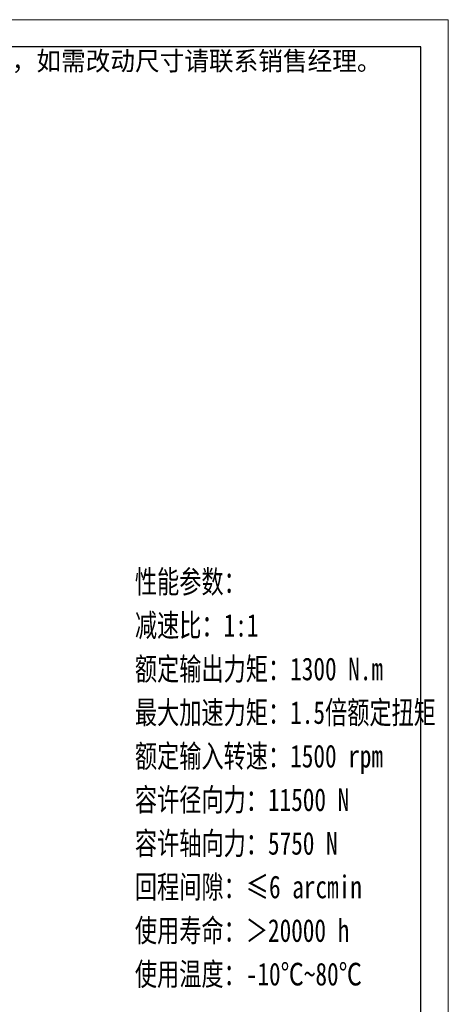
# Model space of a CAD drawing. Header units: millimetres. Extents: x 1655 to 2872, y 2085 to 2941.
# Tile 7 of 7: x 2646 to 2872, y 2421 to 2941. Entities that reach past the tile are written whole.
import ezdxf

# ---------------------------------------------------------------- set-up
doc = ezdxf.new("R2010")
doc.units = ezdxf.units.MM
doc.layers.add('6文字层', color=3, linetype='Continuous')
for name, color, linetype, lineweight in [('图框_外框线', 7, 'Continuous', 18), ('尺寸线层', 3, 'Continuous', 18), ('粗实线层', 7, 'Continuous', 35)]:
    doc.layers.add(name, color=color, linetype=linetype, lineweight=lineweight)
doc.styles.add('标准', font='txt', dxfattribs={"width": 0.667})

# ---------------------------------------------------------------- blocks, each defined once
blk = doc.blocks.new('提示字样')
at = {"layer": '6文字层', "insert": (1.21, 11.52), "char_height": 10, "width": 317.6795, "attachment_point": 1}
blk.add_mtext('{\\C1;此图为标准图，如需改动尺寸请联系销售经理。}', dxfattribs=at)

msp = doc.modelspace()

# ---------------------------------------------------------------- linework, layer by layer
at = {"layer": '图框_外框线', "color": 3}
msp.add_lwpolyline([(1661.1938, 2085.0218), (2871.8017, 2085.0218), (2871.8017, 2941.0946), (1661.1938, 2941.0946)], close=True, dxfattribs=at)
at = {"layer": '图框_外框线', "color": 3, "lineweight": 25}
msp.add_lwpolyline([(1733.2538, 2099.4338), (2857.3897, 2099.4338), (2857.3897, 2926.6826), (1733.2538, 2926.6826)], close=True, dxfattribs=at)

# ---------------------------------------------------------------- block references
at = {"layer": '粗实线层'}
msp.add_blockref('提示字样', (2562.3768, 2912.802), dxfattribs=at)

# ---------------------------------------------------------------- texts
at = {"layer": '尺寸线层', "insert": (2706.5238, 2650.3911), "char_height": 12, "width": 230.0083, "attachment_point": 1, "line_spacing_factor": 1.15057, "style": '标准'}
msp.add_mtext('{\\W0.75;性能参数：\\P减速比：1:1\\P额定输出力矩：1300 N.m\\P最大加速力矩：1.5倍额定扭矩\\P额定输入转速：1500 rpm\\P容许径向力：11500 N\\P容许轴向力：5750 N\\P回程间隙：≤6 arcmin\\P使用寿命：＞20000 h\\P使用温度：-10℃~80℃', dxfattribs=at)

doc.saveas('drawing.dxf')
